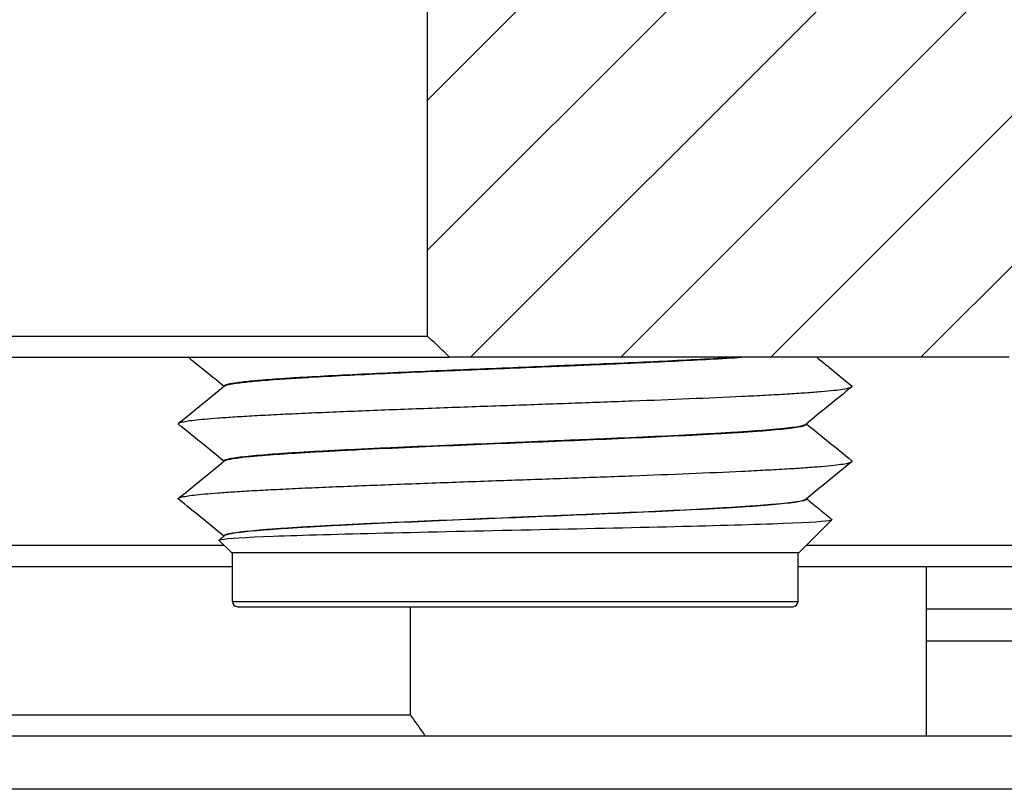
# Model space of a CAD drawing. Extents: x -1763 to 4575, y -3429 to 1051.
# Tile 112 of 174: x 3201.11 to 3210.39, y -2472.66 to -2465.41. Entities that reach past the tile are written whole.
import ezdxf

# ---------------------------------------------------------------- set-up
doc = ezdxf.new("R2010")
doc.units = 0
doc.linetypes.add('DASHED', pattern=[15, 7, -8])
doc.layers.get('0').update_dxf_attribs({"linetype": 'CONTINUOUS'})
doc.layers.add('1', color=7, linetype='CONTINUOUS')

# ---------------------------------------------------------------- blocks, each defined once
blk = doc.blocks.new('Z-STACK', base_point=(-660.9662, -2583.4736))
at = {"linetype": 'CONTINUOUS'}
h = blk.add_hatch(dxfattribs=at)
h.set_pattern_fill('USER', color=1, angle=-135, pattern_type=0)
h.set_pattern_definition([(-135, (-1142.2401, -11857.8625), (0.70710678, -0.70710678), [])])
edge = h.paths.add_edge_path()
edge.add_line((3205.1625, -2464.8401), (3209.4962, -2464.8401))
edge.add_line((3209.4962, -2464.8401), (3209.7078, -2464.8401))
edge.add_line((3209.7078, -2464.8401), (3209.8342, -2464.8401))
edge.add_line((3209.8342, -2464.8401), (3210.3453, -2464.8401))
edge.add_line((3210.3453, -2464.8401), (3232.2022, -2464.8401))
edge.add_spline(control_points=[(3232.2022, -2464.8401), (3232.372, -2465.0067), (3232.7117, -2465.34), (3233.0513, -2465.6734), (3233.2211, -2465.8401)], knot_values=[0, 0, 0, 0, 0.713839, 1.427679, 1.427679, 1.427679, 1.427679], degree=3, periodic=0)
edge.add_line((3233.2211, -2465.8401), (3233.2211, -2472.1601))
edge.add_line((3233.2211, -2472.1601), (3231.6925, -2472.1601))
edge.add_line((3231.6925, -2472.1601), (3231.3867, -2472.1601))
edge.add_spline(control_points=[(3231.3867, -2472.1601), (3231.3527, -2472.1267), (3231.2847, -2472.0601), (3231.2167, -2471.9934), (3231.1827, -2471.9601)], knot_values=[0, 0, 0, 0, 0.142814, 0.285629, 0.285629, 0.285629, 0.285629], degree=3, periodic=0)
edge.add_line((3231.1827, -2471.9601), (3231.1827, -2470.5601))
edge.add_line((3231.1827, -2470.5601), (3217.5707, -2470.5601))
edge.add_spline(control_points=[(3217.5707, -2470.5601), (3217.5364, -2470.5267), (3217.4679, -2470.4601), (3217.3994, -2470.3934), (3217.3651, -2470.3601)], knot_values=[0, 0, 0, 0, 0.143422, 0.286844, 0.286844, 0.286844, 0.286844], degree=3, periodic=0)
edge.add_line((3217.3651, -2470.3601), (3217.3651, -2468.5901))
edge.add_line((3217.3651, -2468.5901), (3215.8162, -2468.5901))
edge.add_line((3215.8162, -2468.5901), (3215.598, -2468.5901))
edge.add_spline(control_points=[(3215.598, -2468.5901), (3215.5576, -2468.5564), (3215.4766, -2468.4894), (3215.395, -2468.4231), (3215.3541, -2468.3901)], knot_values=[0, 0, 0, 0, 0.157716, 0.315429, 0.315429, 0.315429, 0.315429], degree=3, periodic=0)
edge.add_line((3215.3541, -2468.3901), (3215.3541, -2467.0901))
edge.add_line((3215.3541, -2467.0901), (3215.2289, -2467.0901))
edge.add_line((3215.2289, -2467.0901), (3215.1162, -2467.0901))
edge.add_line((3215.1162, -2467.0901), (3215.1047, -2467.0901))
edge.add_line((3215.1047, -2467.0901), (3214.2269, -2467.0901))
edge.add_line((3214.2269, -2467.0901), (3214.2269, -2465.5901))
edge.add_line((3214.2269, -2465.5901), (3211.8054, -2465.5901))
edge.add_line((3211.8054, -2465.5901), (3211.8054, -2467.0901))
edge.add_line((3211.8054, -2467.0901), (3210.9162, -2467.0901))
edge.add_line((3210.9162, -2467.0901), (3210.8035, -2467.0901))
edge.add_line((3210.8035, -2467.0901), (3210.6782, -2467.0901))
edge.add_line((3210.6782, -2467.0901), (3210.6782, -2468.3901))
edge.add_spline(control_points=[(3210.6782, -2468.3901), (3210.6373, -2468.4231), (3210.5558, -2468.4894), (3210.4747, -2468.5564), (3210.4343, -2468.5901)], knot_values=[0, 0, 0, 0, 0.157713, 0.315429, 0.315429, 0.315429, 0.315429], degree=3, periodic=0)
edge.add_line((3210.4343, -2468.5901), (3210.2162, -2468.5901))
edge.add_line((3210.2162, -2468.5901), (3210.1453, -2468.5901))
edge.add_line((3210.1453, -2468.5901), (3209.9162, -2468.5901))
edge.add_line((3209.9162, -2468.5901), (3208.3453, -2468.5901))
edge.add_line((3208.3453, -2468.5901), (3207.729, -2468.5901))
edge.add_line((3207.729, -2468.5901), (3207.0172, -2468.5901))
edge.add_line((3207.0172, -2468.5901), (3206.7575, -2468.5901))
edge.add_line((3206.7575, -2468.5901), (3206.3453, -2468.5901))
edge.add_line((3206.3453, -2468.5901), (3205.2172, -2468.5901))
edge.add_line((3205.2172, -2468.5901), (3205.1625, -2468.5901))
edge.add_spline(control_points=[(3205.1625, -2468.5901), (3205.1278, -2468.5567), (3205.0584, -2468.4901), (3204.989, -2468.4234), (3204.9543, -2468.3901)], knot_values=[0, 0, 0, 0, 0.144383, 0.288766, 0.288766, 0.288766, 0.288766], degree=3, periodic=0)
edge.add_line((3204.9543, -2468.3901), (3204.9543, -2465.0401))
edge.add_spline(control_points=[(3204.9543, -2465.0401), (3204.989, -2465.0067), (3205.0584, -2464.9401), (3205.1278, -2464.8734), (3205.1625, -2464.8401)], knot_values=[0, 0, 0, 0, 0.144383, 0.288766, 0.288766, 0.288766, 0.288766], degree=3, periodic=0)
at = {"color": 7, "linetype": 'CONTINUOUS'}
for p, q in [((3204.9543, -2468.3901), (3204.9543, -2465.0401)), ((3193.0911, -2468.3901), (3204.9543, -2468.3901)), ((3195.804, -2468.5901), (3201.4172, -2468.5901)), ((3201.4172, -2468.5901), (3203.2172, -2468.5901)), ((3203.2172, -2468.5901), (3203.5446, -2468.5901)), ((3203.5446, -2468.5901), (3203.6294, -2468.5901)), ((3203.6294, -2468.5901), (3203.7313, -2468.5901)), ((3203.7313, -2468.5901), (3204.5453, -2468.5901)), ((3204.5453, -2468.5901), (3205.1625, -2468.5901)), ((3205.2172, -2468.5901), (3205.1625, -2468.5901)), ((3206.3453, -2468.5901), (3205.2172, -2468.5901)), ((3206.7575, -2468.5901), (3206.3453, -2468.5901)), ((3207.0172, -2468.5901), (3206.7575, -2468.5901)), ((3207.729, -2468.5901), (3207.0172, -2468.5901)), ((3208.3453, -2468.5901), (3207.729, -2468.5901)), ((3209.9162, -2468.5901), (3208.3453, -2468.5901)), ((3210.1453, -2468.5901), (3209.9162, -2468.5901)), ((3210.2162, -2468.5901), (3210.1453, -2468.5901)), ((3210.4343, -2468.5901), (3210.2162, -2468.5901)), ((3203.0368, -2468.8616), (3203.0368, -2468.8639)), ((3208.5257, -2469.2172), (3208.5257, -2469.2195)), ((3203.0368, -2469.5672), (3203.0368, -2469.5694)), ((3208.5257, -2469.9228), (3208.5257, -2469.925)), ((3208.4563, -2470.4301), (3208.7659, -2470.1204)), ((3203.0368, -2470.2727), (3203.0368, -2470.275)), ((3195.804, -2470.3601), (3203.0363, -2470.3601)), ((3203.1063, -2470.4301), (3202.9911, -2470.3149)), ((3208.5263, -2470.3601), (3217.3651, -2470.3601)), ((3203.1063, -2470.4301), (3203.1163, -2470.4301)), ((3203.1163, -2470.4301), (3208.4463, -2470.4301)), ((3203.1163, -2470.8901), (3203.1163, -2470.4301)), ((3208.4463, -2470.4301), (3208.4563, -2470.4301)), ((3208.4463, -2470.8901), (3208.4463, -2470.4301)), ((3196.004, -2470.5601), (3203.1163, -2470.5601)), ((3208.4463, -2470.5601), (3211.1591, -2470.5601)), ((3209.6544, -2470.5601), (3209.6544, -2472.1601)), ((3203.1663, -2470.9401), (3206.6756, -2470.9401)), ((3204.7951, -2471.9601), (3204.7951, -2470.9401)), ((3206.6756, -2470.9401), (3208.3963, -2470.9401)), ((3152.3113, -2471.9601), (3204.7951, -2471.9601)), ((3204.9367, -2472.1601), (3201.0068, -2472.1601)), ((3205.5083, -2472.1601), (3204.9367, -2472.1601)), ((3205.998, -2472.1601), (3205.5083, -2472.1601)), ((3209.6544, -2472.1601), (3205.998, -2472.1601)), ((3209.8948, -2472.1601), (3209.6544, -2472.1601)), ((3211.3007, -2472.1601), (3209.8948, -2472.1601))]:
    blk.add_line(p, q, dxfattribs=at)
at = {"color": 7, "linetype": 'DASHED'}
for p, q in [((3201.4172, -2468.5901), (3203.2172, -2468.5901)), ((3203.2172, -2468.5901), (3203.5446, -2468.5901)), ((3203.2172, -2468.5901), (3203.5446, -2468.5901)), ((3203.5446, -2468.5901), (3203.6294, -2468.5901)), ((3203.5446, -2468.5901), (3203.6294, -2468.5901)), ((3203.6294, -2468.5901), (3203.7313, -2468.5901)), ((3203.6294, -2468.5901), (3203.7313, -2468.5901)), ((3203.7313, -2468.5901), (3204.5453, -2468.5901)), ((3203.7313, -2468.5901), (3204.5453, -2468.5901)), ((3204.5453, -2468.5901), (3205.1625, -2468.5901)), ((3204.5453, -2468.5901), (3205.1625, -2468.5901)), ((3204.5453, -2468.5901), (3205.1625, -2468.5901)), ((3205.2172, -2468.5901), (3205.1625, -2468.5901)), ((3205.2172, -2468.5901), (3205.1625, -2468.5901)), ((3205.2172, -2468.5901), (3205.1625, -2468.5901)), ((3206.3453, -2468.5901), (3205.2172, -2468.5901)), ((3206.3453, -2468.5901), (3205.2172, -2468.5901)), ((3206.7575, -2468.5901), (3206.3453, -2468.5901)), ((3206.7575, -2468.5901), (3206.3453, -2468.5901)), ((3206.7575, -2468.5901), (3206.3453, -2468.5901)), ((3207.0172, -2468.5901), (3206.7575, -2468.5901)), ((3207.0172, -2468.5901), (3206.7575, -2468.5901)), ((3207.0172, -2468.5901), (3206.7575, -2468.5901)), ((3207.729, -2468.5901), (3207.0172, -2468.5901)), ((3207.729, -2468.5901), (3207.0172, -2468.5901)), ((3208.3453, -2468.5901), (3207.729, -2468.5901)), ((3208.3453, -2468.5901), (3207.729, -2468.5901)), ((3209.9162, -2468.5901), (3208.3453, -2468.5901)), ((3210.1453, -2468.5901), (3209.9162, -2468.5901)), ((3210.4343, -2468.5901), (3210.2162, -2468.5901)), ((3205.998, -2472.1601), (3204.9367, -2472.1601)), ((3209.6544, -2472.1601), (3205.998, -2472.1601))]:
    blk.add_line(p, q, dxfattribs=at)
at = {"color": 1, "linetype": 'CONTINUOUS'}
for p, q in [((3203.1163, -2470.8901), (3206.6927, -2470.8901)), ((3206.6927, -2470.8901), (3208.4463, -2470.8901))]:
    blk.add_line(p, q, dxfattribs=at)
at = {"color": 4, "linetype": 'CONTINUOUS'}
for p, q in [((3209.6544, -2470.9601), (3211.1591, -2470.9601)), ((3209.6544, -2471.2601), (3211.1591, -2471.2601))]:
    blk.add_line(p, q, dxfattribs=at)
at = {"color": 5, "linetype": 'DASHED'}
blk.add_line((3204.9367, -2472.1601), (3201.0068, -2472.1601), dxfattribs=at)
at = {"color": 5, "linetype": 'CONTINUOUS'}
blk.add_line((3231.1827, -2472.6601), (3148.3113, -2472.6601), dxfattribs=at)
at = {"color": 7, "linetype": 'CONTINUOUS'}
for centre, start, end in [((3203.1663, -2470.8901), 180, -90), ((3208.3963, -2470.8901), -90, 0)]:
    blk.add_arc(centre, 0.05, start, end, dxfattribs=at)
for points, knots in [([(3205.1625, -2468.5901), (3205.128, -2468.5569), (3205.0933, -2468.5236), (3205.0584, -2468.4901), (3205.0236, -2468.4566), (3204.9888, -2468.4233), (3204.9543, -2468.3901)], [0, 0, 0, 0, 0.144383, 0.144383, 0.144383, 0.2887661, 0.2887661, 0.2887661, 0.2887661]), ([(3203.0364, -2468.8641), (3202.9685, -2468.8088), (3202.898, -2468.7513), (3202.8248, -2468.6917), (3202.784, -2468.6585), (3202.7424, -2468.6247), (3202.6999, -2468.5901)], [0.0050987, 0.0050987, 0.0050987, 0.0050987, 0.2779216, 0.2779216, 0.2779216, 0.4412665, 0.4412665, 0.4412665, 0.4412665]), ([(3203.0368, -2468.8616), (3203.0368, -2468.8606), (3203.0371, -2468.8597), (3203.0377, -2468.8587), (3203.0388, -2468.857), (3203.0408, -2468.8553), (3203.0436, -2468.8537), (3203.0484, -2468.8509), (3203.0556, -2468.8482), (3203.065, -2468.8455), (3203.0696, -2468.8442), (3203.0747, -2468.8429), (3203.0803, -2468.8416), (3203.0859, -2468.8403), (3203.0919, -2468.839), (3203.0986, -2468.8377), (3203.112, -2468.8351), (3203.1277, -2468.8325), (3203.1458, -2468.8298), (3203.164, -2468.8272), (3203.1845, -2468.8245), (3203.2077, -2468.8218), (3203.2308, -2468.819), (3203.2565, -2468.8163), (3203.2848, -2468.8135), (3203.3131, -2468.8107), (3203.344, -2468.8079), (3203.3776, -2468.805), (3203.4111, -2468.8022), (3203.4473, -2468.7993), (3203.486, -2468.7964), (3203.5247, -2468.7935), (3203.5661, -2468.7906), (3203.6099, -2468.7877), (3203.6537, -2468.7848), (3203.7001, -2468.7818), (3203.7488, -2468.7789), (3203.8461, -2468.7729), (3203.953, -2468.7669), (3204.0677, -2468.7609), (3204.1824, -2468.7549), (3204.3048, -2468.7489), (3204.4327, -2468.7429), (3204.5606, -2468.7369), (3204.6939, -2468.7309), (3204.8298, -2468.725), (3204.9658, -2468.719), (3205.1044, -2468.7132), (3205.243, -2468.7074), (3205.3817, -2468.7016), (3205.5202, -2468.6959), (3205.6564, -2468.6903), (3205.7925, -2468.6847), (3205.9262, -2468.6793), (3206.0556, -2468.674), (3206.1203, -2468.6713), (3206.184, -2468.6687), (3206.2464, -2468.6661), (3206.3087, -2468.6635), (3206.3698, -2468.6609), (3206.4322, -2468.6583), (3206.5564, -2468.6531), (3206.682, -2468.6477), (3206.8067, -2468.6422), (3206.9314, -2468.6367), (3207.0552, -2468.6311), (3207.1757, -2468.6254), (3207.2962, -2468.6196), (3207.4134, -2468.6138), (3207.5246, -2468.6079), (3207.6358, -2468.602), (3207.7411, -2468.5961), (3207.838, -2468.5901)], [0, 0, 0, 0, 0.003082, 0.003082, 0.003082, 0.010914, 0.010914, 0.010914, 0.03388, 0.03388, 0.03388, 0.049642, 0.049642, 0.049642, 0.068397, 0.068397, 0.068397, 0.116242, 0.116242, 0.116242, 0.17865, 0.17865, 0.17865, 0.256234, 0.256234, 0.256234, 0.34936, 0.34936, 0.34936, 0.458126, 0.458126, 0.458126, 0.582335, 0.582335, 0.582335, 0.721475, 0.721475, 0.721475, 1.040939, 1.040939, 1.040939, 1.406385, 1.406385, 1.406385, 1.803891, 1.803891, 1.803891, 2.217482, 2.217482, 2.217482, 2.631168, 2.631168, 2.631168, 3.030773, 3.030773, 3.030773, 3.221682, 3.221682, 3.221682, 3.407618, 3.407618, 3.407618, 3.782488, 3.782488, 3.782488, 4.151914, 4.151914, 4.151914, 4.501215, 4.501215, 4.501215, 4.815149, 4.815149, 4.815149, 4.815149]), ([(3203.0403, -2468.861), (3203.0469, -2468.8556), (3203.0628, -2468.8504), (3203.0866, -2468.8453), (3203.0984, -2468.8427), (3203.1125, -2468.8401), (3203.129, -2468.8375), (3203.1455, -2468.8349), (3203.1644, -2468.8322), (3203.1858, -2468.8295), (3203.2072, -2468.8268), (3203.2312, -2468.8241), (3203.2576, -2468.8213), (3203.2841, -2468.8186), (3203.3132, -2468.8158), (3203.3448, -2468.813), (3203.3765, -2468.8101), (3203.4108, -2468.8073), (3203.4476, -2468.8044), (3203.4844, -2468.8016), (3203.5239, -2468.7987), (3203.5658, -2468.7958), (3203.6078, -2468.7929), (3203.6522, -2468.7899), (3203.6991, -2468.787), (3203.7459, -2468.7841), (3203.7952, -2468.7811), (3203.8467, -2468.7781), (3203.9497, -2468.7722), (3204.0616, -2468.7662), (3204.1805, -2468.7602), (3204.2995, -2468.7542), (3204.4255, -2468.7482), (3204.556, -2468.7423), (3204.6865, -2468.7363), (3204.8215, -2468.7303), (3204.9584, -2468.7245), (3205.0952, -2468.7186), (3205.2338, -2468.7128), (3205.3717, -2468.7071), (3205.5095, -2468.7014), (3205.6465, -2468.6958), (3205.7805, -2468.6903), (3205.9144, -2468.6848), (3206.0454, -2468.6795), (3206.1716, -2468.6743), (3206.2349, -2468.6716), (3206.2962, -2468.6691), (3206.3577, -2468.6665), (3206.4193, -2468.6639), (3206.4813, -2468.6613), (3206.5435, -2468.6587), (3206.6678, -2468.6534), (3206.7929, -2468.648), (3206.9164, -2468.6424), (3207.0398, -2468.6369), (3207.1618, -2468.6312), (3207.2797, -2468.6254), (3207.3975, -2468.6197), (3207.5113, -2468.6138), (3207.6185, -2468.6079), (3207.7258, -2468.602), (3207.8263, -2468.5961), (3207.9181, -2468.5901)], [0, 0, 0, 0, 0.049377, 0.049377, 0.049377, 0.092552, 0.092552, 0.092552, 0.149932, 0.149932, 0.149932, 0.222197, 0.222197, 0.222197, 0.309791, 0.309791, 0.309791, 0.412904, 0.412904, 0.412904, 0.531439, 0.531439, 0.531439, 0.664998, 0.664998, 0.664998, 0.812872, 0.812872, 0.812872, 1.14721, 1.14721, 1.14721, 1.523076, 1.523076, 1.523076, 1.925849, 1.925849, 1.925849, 2.339518, 2.339518, 2.339518, 2.748661, 2.748661, 2.748661, 3.1401, 3.1401, 3.1401, 3.326359, 3.326359, 3.326359, 3.512322, 3.512322, 3.512322, 3.885556, 3.885556, 3.885556, 4.249263, 4.249263, 4.249263, 4.588595, 4.588595, 4.588595, 4.888663, 4.888663, 4.888663, 4.888663]), ([(3208.6227, -2468.5901), (3208.6603, -2468.6207), (3208.6986, -2468.6519), (3208.7378, -2468.6838), (3208.8071, -2468.7402), (3208.8789, -2468.7987), (3208.9533, -2468.8593)], [0.1321713, 0.1321713, 0.1321713, 0.1321713, 0.2779218, 0.2779218, 0.2779218, 0.5558437, 0.5558437, 0.5558437, 0.5558437]), ([(3202.6093, -2469.212), (3202.6836, -2469.1515), (3202.7554, -2469.093), (3202.8248, -2469.0365), (3202.8993, -2468.9758), (3202.9711, -2468.9174), (3203.0403, -2468.861)], [0, 0, 0, 0, 0.2779218, 0.2779218, 0.2779218, 0.5558437, 0.5558437, 0.5558437, 0.5558437]), ([(3202.6093, -2469.212), (3202.6134, -2469.2086), (3202.6219, -2469.2053), (3202.6342, -2469.202), (3202.6404, -2469.2004), (3202.6475, -2469.1987), (3202.6555, -2469.1971), (3202.6635, -2469.1955), (3202.6724, -2469.1939), (3202.6824, -2469.1923), (3202.7024, -2469.189), (3202.7267, -2469.1857), (3202.7554, -2469.1824), (3202.7842, -2469.179), (3202.8175, -2469.1756), (3202.8555, -2469.1721), (3202.8935, -2469.1687), (3202.9361, -2469.1652), (3202.9836, -2469.1616), (3203.031, -2469.1581), (3203.0832, -2469.1545), (3203.14, -2469.1509), (3203.1969, -2469.1472), (3203.2585, -2469.1436), (3203.3245, -2469.1399), (3203.3905, -2469.1362), (3203.4609, -2469.1325), (3203.5355, -2469.1288), (3203.6101, -2469.125), (3203.6887, -2469.1213), (3203.7709, -2469.1175), (3203.8531, -2469.1138), (3203.9389, -2469.11), (3204.0277, -2469.1062), (3204.2051, -2469.0987), (3204.3945, -2469.0912), (3204.5897, -2469.0837), (3204.7849, -2469.0763), (3204.9859, -2469.0689), (3205.1865, -2469.0617), (3205.3872, -2469.0545), (3205.5875, -2469.0474), (3205.7822, -2469.0405), (3205.8795, -2469.0371), (3205.9755, -2469.0337), (3206.0696, -2469.0303), (3206.1636, -2469.027), (3206.2558, -2469.0237), (3206.3457, -2469.0205), (3206.524, -2469.014), (3206.7053, -2469.0074), (3206.8863, -2469.0006), (3207.0672, -2468.9938), (3207.2474, -2468.9868), (3207.4212, -2468.9796), (3207.595, -2468.9724), (3207.7625, -2468.9651), (3207.9177, -2468.9576), (3207.9954, -2468.9539), (3208.0699, -2468.9502), (3208.1408, -2468.9465), (3208.2117, -2468.9427), (3208.2789, -2468.9389), (3208.3418, -2468.9352), (3208.4047, -2468.9314), (3208.4634, -2468.9276), (3208.5173, -2468.9239), (3208.5713, -2468.9201), (3208.6205, -2468.9164), (3208.6648, -2468.9126), (3208.7091, -2468.9089), (3208.7483, -2468.9052), (3208.7825, -2468.9015), (3208.8166, -2468.8978), (3208.8456, -2468.8941), (3208.8696, -2468.8904), (3208.8935, -2468.8868), (3208.9123, -2468.8832), (3208.9262, -2468.8796), (3208.94, -2468.876), (3208.949, -2468.8725), (3208.9533, -2468.869)], [0, 0, 0, 0, 0.027092, 0.027092, 0.027092, 0.04895, 0.04895, 0.04895, 0.076308, 0.076308, 0.076308, 0.150007, 0.150007, 0.150007, 0.250559, 0.250559, 0.250559, 0.379073, 0.379073, 0.379073, 0.535928, 0.535928, 0.535928, 0.720682, 0.720682, 0.720682, 0.932008, 0.932008, 0.932008, 1.167693, 1.167693, 1.167693, 1.424693, 1.424693, 1.424693, 1.987134, 1.987134, 1.987134, 2.584417, 2.584417, 2.584417, 3.180439, 3.180439, 3.180439, 3.468002, 3.468002, 3.468002, 3.744344, 3.744344, 3.744344, 4.285305, 4.285305, 4.285305, 4.820604, 4.820604, 4.820604, 5.317601, 5.317601, 5.317601, 5.540965, 5.540965, 5.540965, 5.742259, 5.742259, 5.742259, 5.918151, 5.918151, 5.918151, 6.066055, 6.066055, 6.066055, 6.184269, 6.184269, 6.184269, 6.272058, 6.272058, 6.272058, 6.329717, 6.329717, 6.329717, 6.359034, 6.359034, 6.359034, 6.359034]), ([(3208.9533, -2468.869), (3208.8789, -2468.9296), (3208.8071, -2468.988), (3208.7378, -2469.0445), (3208.6632, -2469.1052), (3208.5914, -2469.1637), (3208.5223, -2469.22)], [0, 0, 0, 0, 0.2779216, 0.2779216, 0.2779216, 0.5558432, 0.5558432, 0.5558432, 0.5558432]), ([(3208.9533, -2468.869), (3208.9543, -2468.8682), (3208.955, -2468.8674), (3208.9555, -2468.8666), (3208.956, -2468.8657), (3208.9563, -2468.8649), (3208.9563, -2468.8641), (3208.9563, -2468.8633), (3208.956, -2468.8625), (3208.9555, -2468.8617), (3208.955, -2468.8609), (3208.9542, -2468.8601), (3208.9533, -2468.8593)], [0, 0, 0, 0, 0.00336015, 0.00336015, 0.00336015, 0.00594839, 0.00594839, 0.00594839, 0.00852916, 0.00852916, 0.00852916, 0.01183277, 0.01183277, 0.01183277, 0.01183277]), ([(3202.6093, -2469.2218), (3202.6082, -2469.221), (3202.6075, -2469.2201), (3202.607, -2469.2193), (3202.6065, -2469.2185), (3202.6063, -2469.2177), (3202.6063, -2469.2169), (3202.6063, -2469.2161), (3202.6065, -2469.2153), (3202.607, -2469.2145), (3202.6075, -2469.2136), (3202.6083, -2469.2128), (3202.6093, -2469.212)], [0, 0, 0, 0, 0.00336015, 0.00336015, 0.00336015, 0.00594839, 0.00594839, 0.00594839, 0.00852916, 0.00852916, 0.00852916, 0.01183277, 0.01183277, 0.01183277, 0.01183277]), ([(3203.0364, -2469.5697), (3202.9685, -2469.5143), (3202.898, -2469.4569), (3202.8248, -2469.3973), (3202.7554, -2469.3408), (3202.6836, -2469.2824), (3202.6093, -2469.2218)], [0.0050987, 0.0050987, 0.0050987, 0.0050987, 0.2779216, 0.2779216, 0.2779216, 0.5558432, 0.5558432, 0.5558432, 0.5558432]), ([(3203.0368, -2469.5672), (3203.0368, -2469.5657), (3203.0375, -2469.5642), (3203.039, -2469.5627), (3203.0409, -2469.5607), (3203.0442, -2469.5587), (3203.0486, -2469.5567), (3203.0562, -2469.5534), (3203.0673, -2469.5501), (3203.0814, -2469.5469), (3203.0957, -2469.5436), (3203.1135, -2469.5403), (3203.1353, -2469.537), (3203.1571, -2469.5336), (3203.1827, -2469.5302), (3203.2125, -2469.5267), (3203.2423, -2469.5233), (3203.2762, -2469.5198), (3203.3143, -2469.5162), (3203.3524, -2469.5127), (3203.3946, -2469.5091), (3203.4411, -2469.5054), (3203.4876, -2469.5018), (3203.5383, -2469.4981), (3203.593, -2469.4944), (3203.6477, -2469.4907), (3203.7065, -2469.4869), (3203.769, -2469.4832), (3203.8316, -2469.4794), (3203.8979, -2469.4756), (3203.9675, -2469.4718), (3204.0371, -2469.468), (3204.1101, -2469.4642), (3204.1859, -2469.4604), (3204.2617, -2469.4566), (3204.3403, -2469.4528), (3204.4212, -2469.449), (3204.502, -2469.4452), (3204.585, -2469.4414), (3204.6695, -2469.4376), (3204.8386, -2469.43), (3205.0137, -2469.4225), (3205.1893, -2469.4152), (3205.3649, -2469.4078), (3205.5409, -2469.4006), (3205.7126, -2469.3936), (3205.7984, -2469.3901), (3205.8831, -2469.3866), (3205.9663, -2469.3832), (3206.0495, -2469.3798), (3206.1311, -2469.3764), (3206.2108, -2469.3731), (3206.2904, -2469.3698), (3206.3675, -2469.3666), (3206.4466, -2469.3633), (3206.5254, -2469.3599), (3206.6047, -2469.3566), (3206.6839, -2469.3531), (3206.8424, -2469.3463), (3207.0007, -2469.3392), (3207.1539, -2469.3319), (3207.3071, -2469.3247), (3207.4552, -2469.3173), (3207.5928, -2469.3098), (3207.6617, -2469.3061), (3207.7279, -2469.3023), (3207.791, -2469.2985), (3207.8541, -2469.2947), (3207.914, -2469.2909), (3207.9701, -2469.2871), (3208.0263, -2469.2833), (3208.0787, -2469.2795), (3208.1271, -2469.2757), (3208.1754, -2469.2718), (3208.2196, -2469.268), (3208.2594, -2469.2642), (3208.2993, -2469.2605), (3208.3347, -2469.2567), (3208.3655, -2469.2529), (3208.3964, -2469.2492), (3208.4228, -2469.2454), (3208.4446, -2469.2417), (3208.4664, -2469.238), (3208.4837, -2469.2344), (3208.4965, -2469.2308), (3208.5094, -2469.2271), (3208.5179, -2469.2236), (3208.5223, -2469.22)], [0, 0, 0, 0, 0.005092, 0.005092, 0.005092, 0.016519, 0.016519, 0.016519, 0.050837, 0.050837, 0.050837, 0.105621, 0.105621, 0.105621, 0.183508, 0.183508, 0.183508, 0.285798, 0.285798, 0.285798, 0.413129, 0.413129, 0.413129, 0.565418, 0.565418, 0.565418, 0.741796, 0.741796, 0.741796, 0.940578, 0.940578, 0.940578, 1.159301, 1.159301, 1.159301, 1.394811, 1.394811, 1.394811, 1.643422, 1.643422, 1.643422, 2.163667, 2.163667, 2.163667, 2.687408, 2.687408, 2.687408, 2.941358, 2.941358, 2.941358, 3.186014, 3.186014, 3.186014, 3.422098, 3.422098, 3.422098, 3.659615, 3.659615, 3.659615, 4.130037, 4.130037, 4.130037, 4.569559, 4.569559, 4.569559, 4.768052, 4.768052, 4.768052, 4.947524, 4.947524, 4.947524, 5.104896, 5.104896, 5.104896, 5.23775, 5.23775, 5.23775, 5.344463, 5.344463, 5.344463, 5.424287, 5.424287, 5.424287, 5.477434, 5.477434, 5.477434, 5.505501, 5.505501, 5.505501, 5.505501]), ([(3203.0403, -2469.5666), (3203.0445, -2469.5632), (3203.0524, -2469.5598), (3203.0638, -2469.5565), (3203.0695, -2469.5548), (3203.076, -2469.5532), (3203.0833, -2469.5515), (3203.0906, -2469.5499), (3203.0988, -2469.5483), (3203.1079, -2469.5466), (3203.1262, -2469.5433), (3203.1482, -2469.54), (3203.1743, -2469.5365), (3203.2003, -2469.5331), (3203.2304, -2469.5297), (3203.2646, -2469.5261), (3203.2989, -2469.5226), (3203.3373, -2469.5191), (3203.38, -2469.5155), (3203.4226, -2469.5119), (3203.4695, -2469.5082), (3203.5204, -2469.5045), (3203.5714, -2469.5009), (3203.6265, -2469.4972), (3203.6855, -2469.4934), (3203.7445, -2469.4897), (3203.8074, -2469.4859), (3203.8739, -2469.4821), (3203.9404, -2469.4783), (3204.0104, -2469.4745), (3204.0835, -2469.4707), (3204.1566, -2469.4669), (3204.2327, -2469.4631), (3204.3114, -2469.4593), (3204.4687, -2469.4517), (3204.636, -2469.4441), (3204.8078, -2469.4366), (3204.9797, -2469.429), (3205.1561, -2469.4216), (3205.3316, -2469.4143), (3205.5071, -2469.407), (3205.6815, -2469.3999), (3205.8505, -2469.393), (3206.0196, -2469.3861), (3206.1828, -2469.3794), (3206.338, -2469.3729), (3206.4945, -2469.3664), (3206.6538, -2469.3596), (3206.8118, -2469.3526), (3206.9697, -2469.3456), (3207.1263, -2469.3385), (3207.2763, -2469.3312), (3207.4263, -2469.3238), (3207.5698, -2469.3164), (3207.7015, -2469.3088), (3207.7674, -2469.3051), (3207.8304, -2469.3013), (3207.8898, -2469.2975), (3207.9493, -2469.2937), (3208.0053, -2469.2898), (3208.0573, -2469.286), (3208.1094, -2469.2822), (3208.1575, -2469.2784), (3208.2013, -2469.2746), (3208.2451, -2469.2708), (3208.2847, -2469.267), (3208.3197, -2469.2632), (3208.3547, -2469.2595), (3208.3853, -2469.2557), (3208.4113, -2469.252), (3208.4373, -2469.2483), (3208.4588, -2469.2446), (3208.4758, -2469.2409), (3208.4924, -2469.2373), (3208.5047, -2469.2338), (3208.513, -2469.2303), (3208.5179, -2469.2282), (3208.5213, -2469.2261), (3208.5234, -2469.2241), (3208.525, -2469.2225), (3208.5257, -2469.221), (3208.5257, -2469.2195)], [0, 0, 0, 0, 0.025816, 0.025816, 0.025816, 0.045952, 0.045952, 0.045952, 0.071023, 0.071023, 0.071023, 0.138132, 0.138132, 0.138132, 0.229125, 0.229125, 0.229125, 0.344939, 0.344939, 0.344939, 0.48583, 0.48583, 0.48583, 0.651295, 0.651295, 0.651295, 0.840024, 0.840024, 0.840024, 1.049904, 1.049904, 1.049904, 1.278085, 1.278085, 1.278085, 1.775066, 1.775066, 1.775066, 2.299268, 2.299268, 2.299268, 2.818625, 2.818625, 2.818625, 3.306574, 3.306574, 3.306574, 3.78079, 3.78079, 3.78079, 4.245796, 4.245796, 4.245796, 4.671597, 4.671597, 4.671597, 4.860234, 4.860234, 4.860234, 5.028134, 5.028134, 5.028134, 5.172558, 5.172558, 5.172558, 5.2915, 5.2915, 5.2915, 5.3838, 5.3838, 5.3838, 5.449213, 5.449213, 5.449213, 5.48798, 5.48798, 5.48798, 5.500168, 5.500168, 5.500168, 5.505491, 5.505491, 5.505491, 5.505491]), ([(3208.5261, -2469.2169), (3208.594, -2469.2723), (3208.6646, -2469.3297), (3208.7378, -2469.3893), (3208.8071, -2469.4458), (3208.8789, -2469.5043), (3208.9533, -2469.5648)], [0.0051005, 0.0051005, 0.0051005, 0.0051005, 0.2779218, 0.2779218, 0.2779218, 0.5558437, 0.5558437, 0.5558437, 0.5558437]), ([(3202.6093, -2469.9176), (3202.6836, -2469.857), (3202.7554, -2469.7986), (3202.8248, -2469.7421), (3202.8993, -2469.6814), (3202.9711, -2469.6229), (3203.0403, -2469.5666)], [0, 0, 0, 0, 0.2779218, 0.2779218, 0.2779218, 0.5558437, 0.5558437, 0.5558437, 0.5558437]), ([(3202.6093, -2469.9176), (3202.6134, -2469.9142), (3202.6219, -2469.9109), (3202.6342, -2469.9076), (3202.6404, -2469.9059), (3202.6475, -2469.9043), (3202.6555, -2469.9027), (3202.6635, -2469.901), (3202.6724, -2469.8994), (3202.6824, -2469.8978), (3202.7024, -2469.8946), (3202.7267, -2469.8913), (3202.7554, -2469.8879), (3202.7842, -2469.8845), (3202.8175, -2469.8811), (3202.8555, -2469.8777), (3202.8935, -2469.8742), (3202.9361, -2469.8707), (3202.9836, -2469.8672), (3203.031, -2469.8636), (3203.0832, -2469.86), (3203.14, -2469.8564), (3203.1969, -2469.8528), (3203.2585, -2469.8491), (3203.3245, -2469.8454), (3203.3905, -2469.8418), (3203.4609, -2469.838), (3203.5355, -2469.8343), (3203.6101, -2469.8306), (3203.6887, -2469.8268), (3203.7709, -2469.8231), (3203.8531, -2469.8193), (3203.9389, -2469.8156), (3204.0277, -2469.8118), (3204.2051, -2469.8043), (3204.3945, -2469.7967), (3204.5897, -2469.7893), (3204.7849, -2469.7818), (3204.9859, -2469.7745), (3205.1865, -2469.7672), (3205.3872, -2469.76), (3205.5875, -2469.7529), (3205.7822, -2469.746), (3205.8795, -2469.7426), (3205.9755, -2469.7392), (3206.0696, -2469.7359), (3206.1636, -2469.7325), (3206.2558, -2469.7292), (3206.3457, -2469.726), (3206.524, -2469.7196), (3206.7053, -2469.713), (3206.8863, -2469.7062), (3207.0672, -2469.6993), (3207.2474, -2469.6923), (3207.4212, -2469.6851), (3207.595, -2469.678), (3207.7625, -2469.6706), (3207.9177, -2469.6632), (3207.9954, -2469.6595), (3208.0699, -2469.6558), (3208.1408, -2469.652), (3208.2117, -2469.6483), (3208.2789, -2469.6445), (3208.3418, -2469.6407), (3208.4047, -2469.637), (3208.4634, -2469.6332), (3208.5173, -2469.6294), (3208.5713, -2469.6257), (3208.6205, -2469.6219), (3208.6648, -2469.6182), (3208.7091, -2469.6144), (3208.7483, -2469.6107), (3208.7825, -2469.607), (3208.8166, -2469.6033), (3208.8456, -2469.5996), (3208.8696, -2469.596), (3208.8935, -2469.5923), (3208.9123, -2469.5887), (3208.9262, -2469.5852), (3208.94, -2469.5816), (3208.949, -2469.5781), (3208.9533, -2469.5746)], [0, 0, 0, 0, 0.027092, 0.027092, 0.027092, 0.04895, 0.04895, 0.04895, 0.076308, 0.076308, 0.076308, 0.150007, 0.150007, 0.150007, 0.250559, 0.250559, 0.250559, 0.379073, 0.379073, 0.379073, 0.535928, 0.535928, 0.535928, 0.720682, 0.720682, 0.720682, 0.932008, 0.932008, 0.932008, 1.167693, 1.167693, 1.167693, 1.424693, 1.424693, 1.424693, 1.987134, 1.987134, 1.987134, 2.584417, 2.584417, 2.584417, 3.180439, 3.180439, 3.180439, 3.468002, 3.468002, 3.468002, 3.744344, 3.744344, 3.744344, 4.285305, 4.285305, 4.285305, 4.820604, 4.820604, 4.820604, 5.317601, 5.317601, 5.317601, 5.540965, 5.540965, 5.540965, 5.742259, 5.742259, 5.742259, 5.918151, 5.918151, 5.918151, 6.066055, 6.066055, 6.066055, 6.184269, 6.184269, 6.184269, 6.272058, 6.272058, 6.272058, 6.329717, 6.329717, 6.329717, 6.359034, 6.359034, 6.359034, 6.359034]), ([(3208.9533, -2469.5746), (3208.879, -2469.635), (3208.8072, -2469.6935), (3208.7378, -2469.7501), (3208.6632, -2469.8108), (3208.5914, -2469.8692), (3208.5223, -2469.9256)], [0, 0, 0, 0, 0.2779216, 0.2779216, 0.2779216, 0.5558432, 0.5558432, 0.5558432, 0.5558432]), ([(3208.9533, -2469.5746), (3208.9543, -2469.5737), (3208.955, -2469.5729), (3208.9555, -2469.5721), (3208.956, -2469.5713), (3208.9563, -2469.5705), (3208.9563, -2469.5697), (3208.9563, -2469.5688), (3208.956, -2469.568), (3208.9555, -2469.5672), (3208.955, -2469.5664), (3208.9542, -2469.5656), (3208.9533, -2469.5648)], [0, 0, 0, 0, 0.00336015, 0.00336015, 0.00336015, 0.00594839, 0.00594839, 0.00594839, 0.00852916, 0.00852916, 0.00852916, 0.01183277, 0.01183277, 0.01183277, 0.01183277]), ([(3202.6093, -2469.9273), (3202.6082, -2469.9265), (3202.6075, -2469.9257), (3202.607, -2469.9249), (3202.6065, -2469.9241), (3202.6063, -2469.9233), (3202.6063, -2469.9224), (3202.6063, -2469.9216), (3202.6065, -2469.9208), (3202.607, -2469.92), (3202.6075, -2469.9192), (3202.6083, -2469.9184), (3202.6093, -2469.9176)], [0, 0, 0, 0, 0.00336015, 0.00336015, 0.00336015, 0.00594839, 0.00594839, 0.00594839, 0.00852916, 0.00852916, 0.00852916, 0.01183277, 0.01183277, 0.01183277, 0.01183277]), ([(3203.0364, -2470.2752), (3202.9685, -2470.2199), (3202.898, -2470.1625), (3202.8248, -2470.1028), (3202.7554, -2470.0464), (3202.6836, -2469.9879), (3202.6093, -2469.9273)], [0.0050987, 0.0050987, 0.0050987, 0.0050987, 0.2779216, 0.2779216, 0.2779216, 0.5558432, 0.5558432, 0.5558432, 0.5558432]), ([(3203.0368, -2470.2727), (3203.0368, -2470.2712), (3203.0375, -2470.2697), (3203.039, -2470.2682), (3203.0409, -2470.2662), (3203.0442, -2470.2642), (3203.0486, -2470.2623), (3203.0562, -2470.2589), (3203.0673, -2470.2557), (3203.0814, -2470.2524), (3203.0957, -2470.2492), (3203.1135, -2470.2459), (3203.1353, -2470.2425), (3203.1571, -2470.2392), (3203.1827, -2470.2358), (3203.2125, -2470.2323), (3203.2423, -2470.2288), (3203.2762, -2470.2253), (3203.3143, -2470.2218), (3203.3524, -2470.2182), (3203.3946, -2470.2146), (3203.4411, -2470.211), (3203.4876, -2470.2073), (3203.5383, -2470.2037), (3203.593, -2470.2), (3203.6477, -2470.1962), (3203.7065, -2470.1925), (3203.769, -2470.1887), (3203.8316, -2470.185), (3203.8979, -2470.1812), (3203.9675, -2470.1774), (3204.0371, -2470.1736), (3204.1101, -2470.1698), (3204.1859, -2470.166), (3204.2617, -2470.1622), (3204.3403, -2470.1583), (3204.4212, -2470.1545), (3204.502, -2470.1507), (3204.585, -2470.1469), (3204.6695, -2470.1431), (3204.8386, -2470.1356), (3205.0137, -2470.1281), (3205.1893, -2470.1207), (3205.3649, -2470.1134), (3205.5409, -2470.1062), (3205.7126, -2470.0991), (3205.7984, -2470.0956), (3205.8831, -2470.0922), (3205.9663, -2470.0887), (3206.0495, -2470.0853), (3206.1311, -2470.082), (3206.2108, -2470.0787), (3206.2904, -2470.0754), (3206.3675, -2470.0722), (3206.4466, -2470.0688), (3206.5254, -2470.0655), (3206.6047, -2470.0621), (3206.6839, -2470.0587), (3206.8424, -2470.0518), (3207.0007, -2470.0447), (3207.1539, -2470.0375), (3207.3071, -2470.0303), (3207.4552, -2470.0229), (3207.5928, -2470.0154), (3207.6617, -2470.0116), (3207.7279, -2470.0078), (3207.791, -2470.0041), (3207.8541, -2470.0003), (3207.914, -2469.9965), (3207.9701, -2469.9926), (3208.0263, -2469.9888), (3208.0787, -2469.985), (3208.1271, -2469.9812), (3208.1754, -2469.9774), (3208.2196, -2469.9736), (3208.2594, -2469.9698), (3208.2993, -2469.966), (3208.3347, -2469.9622), (3208.3655, -2469.9585), (3208.3964, -2469.9547), (3208.4228, -2469.951), (3208.4446, -2469.9473), (3208.4664, -2469.9436), (3208.4837, -2469.9399), (3208.4965, -2469.9363), (3208.5094, -2469.9327), (3208.5179, -2469.9291), (3208.5223, -2469.9256)], [0, 0, 0, 0, 0.005092, 0.005092, 0.005092, 0.016519, 0.016519, 0.016519, 0.050837, 0.050837, 0.050837, 0.105621, 0.105621, 0.105621, 0.183508, 0.183508, 0.183508, 0.285798, 0.285798, 0.285798, 0.413129, 0.413129, 0.413129, 0.565418, 0.565418, 0.565418, 0.741796, 0.741796, 0.741796, 0.940578, 0.940578, 0.940578, 1.159301, 1.159301, 1.159301, 1.394811, 1.394811, 1.394811, 1.643422, 1.643422, 1.643422, 2.163667, 2.163667, 2.163667, 2.687408, 2.687408, 2.687408, 2.941358, 2.941358, 2.941358, 3.186014, 3.186014, 3.186014, 3.422098, 3.422098, 3.422098, 3.659615, 3.659615, 3.659615, 4.130037, 4.130037, 4.130037, 4.569559, 4.569559, 4.569559, 4.768052, 4.768052, 4.768052, 4.947524, 4.947524, 4.947524, 5.104896, 5.104896, 5.104896, 5.23775, 5.23775, 5.23775, 5.344463, 5.344463, 5.344463, 5.424287, 5.424287, 5.424287, 5.477434, 5.477434, 5.477434, 5.505501, 5.505501, 5.505501, 5.505501]), ([(3208.5257, -2469.925), (3208.5257, -2469.9265), (3208.525, -2469.9281), (3208.5234, -2469.9296), (3208.5213, -2469.9317), (3208.5179, -2469.9338), (3208.513, -2469.9358), (3208.5047, -2469.9393), (3208.4924, -2469.9429), (3208.4758, -2469.9465), (3208.4588, -2469.9501), (3208.4373, -2469.9538), (3208.4113, -2469.9575), (3208.3853, -2469.9613), (3208.3547, -2469.965), (3208.3197, -2469.9688), (3208.2847, -2469.9726), (3208.2451, -2469.9764), (3208.2013, -2469.9802), (3208.1575, -2469.984), (3208.1094, -2469.9878), (3208.0573, -2469.9916), (3208.0053, -2469.9954), (3207.9493, -2469.9992), (3207.8898, -2470.003), (3207.8304, -2470.0068), (3207.7674, -2470.0106), (3207.7015, -2470.0144), (3207.5698, -2470.0219), (3207.4263, -2470.0294), (3207.2763, -2470.0367), (3207.1263, -2470.044), (3206.9697, -2470.0512), (3206.8118, -2470.0582), (3206.6538, -2470.0651), (3206.4945, -2470.0719), (3206.338, -2470.0785), (3206.1828, -2470.0849), (3206.0196, -2470.0916), (3205.8505, -2470.0986), (3205.6815, -2470.1055), (3205.5071, -2470.1126), (3205.3316, -2470.1199), (3205.1561, -2470.1272), (3204.9797, -2470.1346), (3204.8078, -2470.1421), (3204.636, -2470.1496), (3204.4687, -2470.1572), (3204.3114, -2470.1649), (3204.2327, -2470.1687), (3204.1566, -2470.1725), (3204.0835, -2470.1763), (3204.0104, -2470.1801), (3203.9404, -2470.1839), (3203.8739, -2470.1877), (3203.8074, -2470.1915), (3203.7445, -2470.1952), (3203.6855, -2470.199), (3203.6265, -2470.2027), (3203.5714, -2470.2064), (3203.5204, -2470.2101), (3203.4695, -2470.2138), (3203.4226, -2470.2174), (3203.38, -2470.221), (3203.3373, -2470.2246), (3203.2989, -2470.2282), (3203.2646, -2470.2317), (3203.2304, -2470.2352), (3203.2003, -2470.2387), (3203.1743, -2470.2421), (3203.1482, -2470.2455), (3203.1262, -2470.2489), (3203.1079, -2470.2522), (3203.0988, -2470.2538), (3203.0906, -2470.2554), (3203.0833, -2470.2571), (3203.076, -2470.2587), (3203.0695, -2470.2604), (3203.0638, -2470.262), (3203.0524, -2470.2653), (3203.0445, -2470.2687), (3203.0403, -2470.2721)], [0, 0, 0, 0, 0.005323, 0.005323, 0.005323, 0.017511, 0.017511, 0.017511, 0.056278, 0.056278, 0.056278, 0.12169, 0.12169, 0.12169, 0.213991, 0.213991, 0.213991, 0.332933, 0.332933, 0.332933, 0.477356, 0.477356, 0.477356, 0.645257, 0.645257, 0.645257, 0.833894, 0.833894, 0.833894, 1.259695, 1.259695, 1.259695, 1.724701, 1.724701, 1.724701, 2.198916, 2.198916, 2.198916, 2.686865, 2.686865, 2.686865, 3.206223, 3.206223, 3.206223, 3.730425, 3.730425, 3.730425, 4.227406, 4.227406, 4.227406, 4.455587, 4.455587, 4.455587, 4.665466, 4.665466, 4.665466, 4.854196, 4.854196, 4.854196, 5.019661, 5.019661, 5.019661, 5.160552, 5.160552, 5.160552, 5.276366, 5.276366, 5.276366, 5.367359, 5.367359, 5.367359, 5.434468, 5.434468, 5.434468, 5.459538, 5.459538, 5.459538, 5.479675, 5.479675, 5.479675, 5.505491, 5.505491, 5.505491, 5.505491]), ([(3208.5261, -2469.9225), (3208.5648, -2469.954), (3208.6041, -2469.986), (3208.6439, -2470.0185), (3208.6845, -2470.0515), (3208.725, -2470.0845), (3208.7656, -2470.1176)], [0.004983, 0.004983, 0.004983, 0.004983, 0.1569153, 0.1569153, 0.1569153, 0.3138306, 0.3138306, 0.3138306, 0.3138306]), ([(3208.7659, -2470.1204), (3208.7664, -2470.1199), (3208.7666, -2470.1195), (3208.7666, -2470.119), (3208.7665, -2470.1185), (3208.7662, -2470.118), (3208.7656, -2470.1176)], [0, 0, 0, 0, 0.001606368, 0.001606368, 0.001606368, 0.003356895, 0.003356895, 0.003356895, 0.003356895]), ([(3202.9915, -2470.3119), (3202.9938, -2470.31), (3203.0001, -2470.3081), (3203.0108, -2470.3061), (3203.0675, -2470.2957), (3203.2401, -2470.2856), (3203.5019, -2470.2757), (3203.7744, -2470.2653), (3204.1388, -2470.2552), (3204.551, -2470.2452), (3204.9769, -2470.2349), (3205.4515, -2470.2247), (3205.9264, -2470.2146), (3206.3921, -2470.2046), (3206.8647, -2470.1944), (3207.2823, -2470.1843), (3207.6875, -2470.1744), (3208.0449, -2470.1643), (3208.3073, -2470.1541), (3208.5624, -2470.144), (3208.7194, -2470.1341), (3208.7575, -2470.124), (3208.7619, -2470.1228), (3208.7647, -2470.1216), (3208.7659, -2470.1204)], [0, 0, 0, 0, 0.020287, 0.020287, 0.020287, 0.5124, 0.5124, 0.5124, 1.561955, 1.561955, 1.561955, 2.937625, 2.937625, 2.937625, 4.293863, 4.293863, 4.293863, 5.319321, 5.319321, 5.319321, 5.770653, 5.770653, 5.770653, 5.779828, 5.779828, 5.779828, 5.779828]), ([(3202.9915, -2470.3119), (3202.9996, -2470.3053), (3203.0077, -2470.2986), (3203.0159, -2470.292), (3203.024, -2470.2854), (3203.0321, -2470.2788), (3203.0403, -2470.2721)], [0, 0, 0, 0, 0.03146043, 0.03146043, 0.03146043, 0.06292085, 0.06292085, 0.06292085, 0.06292085]), ([(3202.9911, -2470.3149), (3202.9906, -2470.3144), (3202.9904, -2470.3139), (3202.9904, -2470.3134), (3202.9905, -2470.3129), (3202.9908, -2470.3124), (3202.9915, -2470.3119)], [0, 0, 0, 0, 0.001718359, 0.001718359, 0.001718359, 0.003590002, 0.003590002, 0.003590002, 0.003590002]), ([(3204.9367, -2472.1601), (3204.9131, -2472.1267), (3204.8895, -2472.0934), (3204.8659, -2472.0601), (3204.8423, -2472.0267), (3204.8187, -2471.9934), (3204.7951, -2471.9601)], [0, 0, 0, 0, 0.1225324, 0.1225324, 0.1225324, 0.2450648, 0.2450648, 0.2450648, 0.2450648])]:
    blk.add_open_spline(points, degree=3, knots=knots, dxfattribs=at)

msp = doc.modelspace()

# ---------------------------------------------------------------- block references
at = {"layer": '1'}
msp.add_blockref('Z-STACK', (-660.9662, -2583.4736), dxfattribs=at)

doc.saveas('drawing.dxf')
